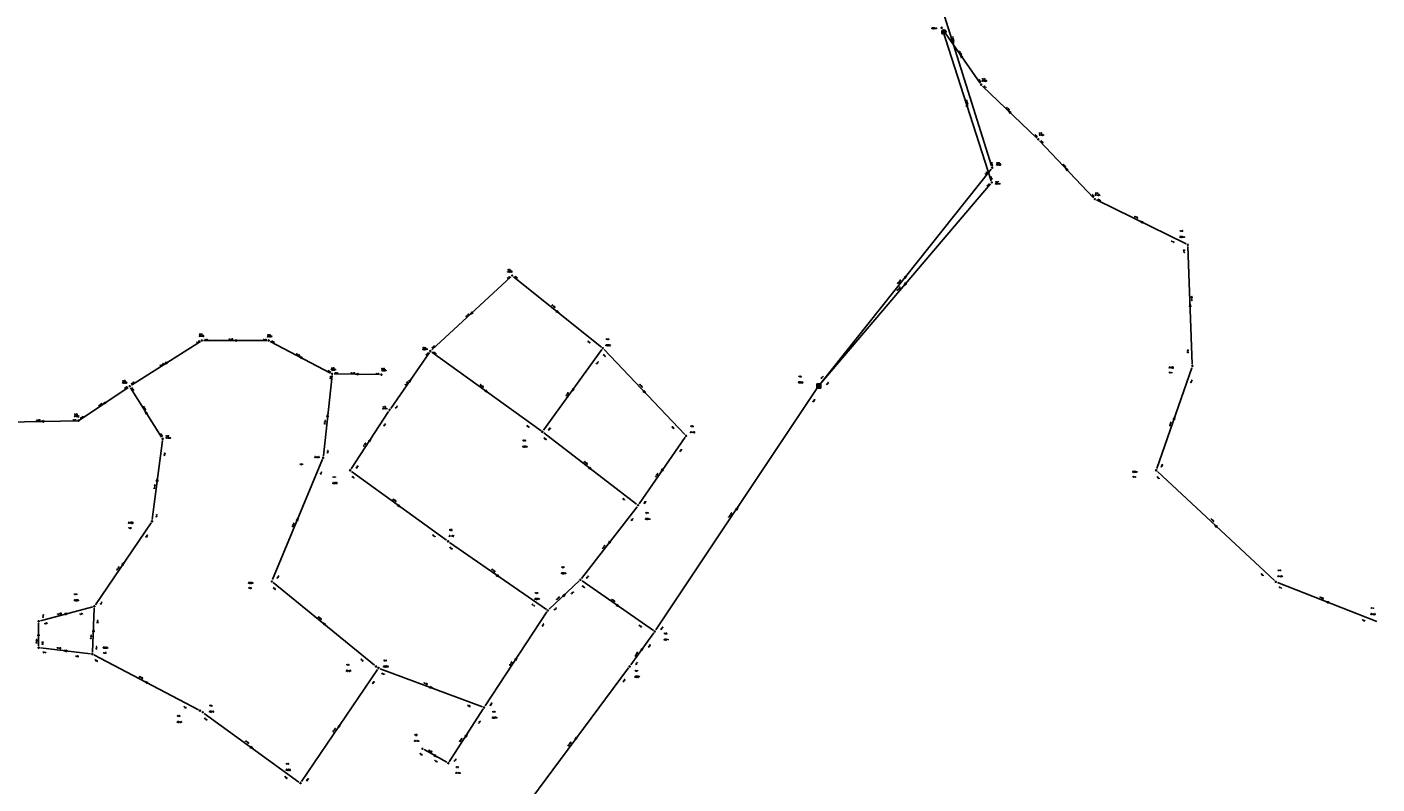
# Model space of a CAD drawing. Header units: metres. Extents: x 183111 to 185656, y 327391 to 329490.
# Tile 15 of 23: x 184448 to 185043, y 327935 to 328269. Entities that reach past the tile are written whole.
import ezdxf

# ---------------------------------------------------------------- set-up
doc = ezdxf.new("R2010")
doc.units = ezdxf.units.M
doc.header["$LTSCALE"] = 0.2
for name, color, linetype in [('B_RIO_L_PUTDEKSEL', 252, 'Continuous'), ('I90_PUTNUMMER', 252, 'Continuous'), ('I90_STRENG', 252, 'Continuous'), ('I90_TEKST', 252, 'Continuous')]:
    doc.layers.add(name, color=color, linetype=linetype)
doc.styles.get("Standard").update_dxf_attribs({"font": 'romans.shx'})

msp = doc.modelspace()

# ---------------------------------------------------------------- linework, layer by layer
at = {"layer": 'B_RIO_L_PUTDEKSEL', "lineweight": -3}
for centre in [(184851.4, 328268.2), (184868.8, 328243.1), (184894, 328219), (184873.7, 328206.5), (184873.5, 328200), (184919, 328192.6), (184960, 328172.5), (184662, 328158.9), (184525.1, 328130.3), (184554.6, 328130.3), (184625.9, 328125.6), (184702, 328126.9), (184962, 328119), (184582.6, 328115.6), (184604.3, 328115.2), (184493.3, 328110.1), (184470.7, 328094.9), (184607.9, 328099.6), (184675.3, 328090), (184738.7, 328088.2), (184507.8, 328086.9), (184578.6, 328078.6), (184590.5, 328073), (184946, 328073), (184717.5, 328057.6), (184503.1, 328050.5), (184633.7, 328041.7), (184556, 328024), (184692.1, 328024.7), (184998.8, 328023.8), (184477.7, 328013), (184677.7, 328011.2), (184453.1, 328006.4), (184724.9, 328001.9), (184453.1, 327994.8), (184476.8, 327992), (184601.9, 327986.5), (184603, 327985.8), (184713.8, 327986.5), (184524.3, 327967), (184525.5, 327966.3), (184649.6, 327968.4), (184622.4, 327950.2), (184633.8, 327943.8), (184568.6, 327935.1)]:
    msp.add_circle(centre, 0.25, dxfattribs=at)
at = {"layer": 'I90_STRENG', "lineweight": -3, "ltscale": 0.7}
for points in [[(184839.2, 328316.6), (184873.43, 328207.31)], [(184851.7, 328267.4), (184873.3, 328200.73)], [(184851.9, 328267.5), (184868.38, 328243.72)], [(184856.49, 328261.28), (184856.11, 328262.52)], [(184856.11, 328262.52), (184856.18, 328261.18)], [(184856.11, 328262.52), (184856.8, 328261.38)], [(184856.18, 328261.18), (184856.2, 328262.21)], [(184856.18, 328261.18), (184856.3, 328261.9)], [(184856.4, 328261.59), (184856.18, 328261.18)], [(184856.18, 328261.18), (184856.8, 328261.38)], [(184856.2, 328262.21), (184856.8, 328261.38)], [(184856.3, 328261.9), (184856.8, 328261.38)], [(184856.8, 328261.38), (184856.4, 328261.59)], [(184860.47, 328255.07), (184859.73, 328256.13)], [(184859.73, 328256.13), (184860.2, 328254.88)], [(184859.73, 328256.13), (184860.74, 328255.25)], [(184860.2, 328254.88), (184859.91, 328255.87)], [(184859.91, 328255.87), (184860.74, 328255.25)], [(184860.2, 328254.88), (184860.1, 328255.6)], [(184860.1, 328255.6), (184860.74, 328255.25)], [(184860.29, 328255.33), (184860.2, 328254.88)], [(184860.2, 328254.88), (184860.74, 328255.25)], [(184860.74, 328255.25), (184860.29, 328255.33)], [(184869.4, 328242.5), (184893.45, 328219.51)], [(184862.7, 328233.48), (184862.3, 328234.72)], [(184862.3, 328234.72), (184862.39, 328233.38)], [(184862.3, 328234.72), (184863.01, 328233.58)], [(184862.39, 328233.38), (184862.4, 328234.41)], [(184862.39, 328233.38), (184862.5, 328234.1)], [(184862.6, 328233.79), (184862.39, 328233.38)], [(184862.39, 328233.38), (184863.01, 328233.58)], [(184862.4, 328234.41), (184863.01, 328233.58)], [(184862.5, 328234.1), (184863.01, 328233.58)], [(184863.01, 328233.58), (184862.6, 328233.79)], [(184881.87, 328230.65), (184880.93, 328231.55)], [(184880.93, 328231.55), (184881.64, 328230.41)], [(184880.93, 328231.55), (184882.09, 328230.89)], [(184881.64, 328230.41), (184881.17, 328231.32)], [(184881.17, 328231.32), (184882.09, 328230.89)], [(184881.64, 328230.41), (184881.4, 328231.1)], [(184881.4, 328231.1), (184882.09, 328230.89)], [(184882.09, 328230.89), (184881.63, 328230.88)], [(184881.63, 328230.88), (184881.64, 328230.41)], [(184881.64, 328230.41), (184882.09, 328230.89)], [(184894.5, 328218.4), (184918.4, 328193.16)], [(184797.7, 328110.8), (184873.21, 328205.86)], [(184906.95, 328205.33), (184906.05, 328206.27)], [(184906.05, 328206.27), (184906.71, 328205.1)], [(184906.05, 328206.27), (184907.18, 328205.55)], [(184906.71, 328205.1), (184906.28, 328206.04)], [(184906.28, 328206.04), (184907.18, 328205.55)], [(184906.71, 328205.1), (184906.5, 328205.8)], [(184906.5, 328205.8), (184907.18, 328205.55)], [(184906.72, 328205.56), (184906.71, 328205.1)], [(184906.71, 328205.1), (184907.18, 328205.55)], [(184907.18, 328205.55), (184906.72, 328205.56)], [(184797.7, 328110.8), (184872.97, 328199.39)], [(184919.7, 328192.3), (184959.26, 328172.91)], [(184940.08, 328182.31), (184938.92, 328182.89)], [(184938.92, 328182.89), (184939.94, 328182.02)], [(184938.92, 328182.89), (184940.23, 328182.6)], [(184939.94, 328182.02), (184939.21, 328182.74)], [(184939.21, 328182.74), (184940.23, 328182.6)], [(184939.94, 328182.02), (184939.5, 328182.6)], [(184939.5, 328182.6), (184940.23, 328182.6)], [(184940.23, 328182.6), (184939.79, 328182.46)], [(184939.79, 328182.46), (184939.94, 328182.02)], [(184939.94, 328182.02), (184940.23, 328182.6)], [(184960, 328171.7), (184961.94, 328119.8)], [(184626.5, 328126.1), (184661.42, 328158.33)], [(184662.6, 328158.4), (184701.35, 328127.4)], [(184835.9, 328158.81), (184834.84, 328157.99)], [(184834.84, 328157.99), (184835.7, 328158.55)], [(184834.84, 328157.99), (184835.5, 328158.3)], [(184835.3, 328158.04), (184834.84, 328157.99)], [(184834.84, 328157.99), (184835.35, 328157.59)], [(184834.88, 328154.6), (184835.47, 328155.8)], [(184835.72, 328155.59), (184834.88, 328154.6)], [(184834.88, 328154.6), (184835.97, 328155.38)], [(184835.09, 328154.85), (184835.47, 328155.8)], [(184835.97, 328155.38), (184835.09, 328154.85)], [(184835.1, 328157.79), (184835.9, 328158.81)], [(184835.35, 328157.59), (184835.3, 328158.04)], [(184835.3, 328155.1), (184835.47, 328155.8)], [(184835.97, 328155.38), (184835.3, 328155.1)], [(184835.9, 328158.81), (184835.35, 328157.59)], [(184835.7, 328158.55), (184835.35, 328157.59)], [(184835.5, 328158.3), (184835.35, 328157.59)], [(184835.97, 328155.38), (184835.47, 328155.8)], [(184835.47, 328155.8), (184835.51, 328155.35)], [(184835.51, 328155.35), (184835.97, 328155.38)], [(184643.52, 328141.86), (184644.26, 328142.98)], [(184644.48, 328142.74), (184643.52, 328141.86)], [(184643.52, 328141.86), (184644.7, 328142.5)], [(184643.76, 328142.08), (184644.26, 328142.98)], [(184644.7, 328142.5), (184643.76, 328142.08)], [(184644, 328142.3), (184644.26, 328142.98)], [(184644.7, 328142.5), (184644, 328142.3)], [(184644.26, 328142.98), (184644.24, 328142.52)], [(184644.24, 328142.52), (184644.7, 328142.5)], [(184644.7, 328142.5), (184644.26, 328142.98)], [(184681.7, 328143.56), (184681.29, 328143.05)], [(184681.29, 328143.05), (184681.75, 328143.1)], [(184682.51, 328142.49), (184681.29, 328143.05)], [(184682, 328142.9), (184681.29, 328143.05)], [(184682.25, 328142.7), (184681.29, 328143.05)], [(184681.49, 328143.31), (184682.51, 328142.49)], [(184682.51, 328142.49), (184681.7, 328143.56)], [(184681.7, 328143.56), (184682, 328142.9)], [(184681.75, 328143.1), (184681.7, 328143.56)], [(184681.7, 328143.56), (184682.25, 328142.7)], [(184960.98, 328146.45), (184960.7, 328145.14)], [(184960.7, 328145.14), (184960.99, 328146.12)], [(184960.7, 328145.14), (184961, 328145.8)], [(184961.01, 328145.47), (184960.7, 328145.14)], [(184960.7, 328145.14), (184961.35, 328145.16)], [(184961.02, 328145.15), (184960.98, 328146.45)], [(184960.98, 328146.45), (184961.35, 328145.16)], [(184960.99, 328146.12), (184961.35, 328145.16)], [(184961, 328145.8), (184961.35, 328145.16)], [(184961.35, 328145.16), (184961.01, 328145.47)], [(184525.9, 328130.3), (184553.8, 328130.3)], [(184539.15, 328130.3), (184540.45, 328130.62)], [(184540.45, 328130.3), (184539.15, 328130.3)], [(184539.15, 328130.3), (184540.45, 328129.97)], [(184539.48, 328130.3), (184540.45, 328130.62)], [(184540.45, 328129.97), (184539.48, 328130.3)], [(184539.8, 328130.3), (184540.45, 328130.62)], [(184540.45, 328129.97), (184539.8, 328130.3)], [(184540.45, 328130.62), (184540.12, 328130.3)], [(184540.12, 328130.3), (184540.45, 328129.97)], [(184540.45, 328129.97), (184540.45, 328130.62)], [(184494, 328110.5), (184524.45, 328129.86)], [(184555.3, 328129.9), (184581.88, 328115.93)], [(184608.4, 328100.3), (184625.49, 328124.98)], [(184626.6, 328125.1), (184674.69, 328090.44)], [(184675.8, 328090.7), (184701.56, 328126.3)], [(184702.5, 328126.3), (184738.1, 328088.74)], [(184508.65, 328119.85), (184509.57, 328120.82)], [(184509.75, 328120.55), (184508.65, 328119.85)], [(184508.65, 328119.85), (184509.92, 328120.27)], [(184508.92, 328120.03), (184509.57, 328120.82)], [(184509.92, 328120.27), (184508.92, 328120.03)], [(184509.2, 328120.2), (184509.57, 328120.82)], [(184509.92, 328120.27), (184509.2, 328120.2)], [(184509.57, 328120.82), (184509.47, 328120.37)], [(184509.47, 328120.37), (184509.92, 328120.27)], [(184509.92, 328120.27), (184509.57, 328120.82)], [(184569.17, 328122.6), (184568.02, 328123.2)], [(184568.02, 328123.2), (184569.02, 328122.31)], [(184568.02, 328123.2), (184569.33, 328122.89)], [(184569.02, 328122.31), (184568.31, 328123.05)], [(184568.31, 328123.05), (184569.33, 328122.89)], [(184569.02, 328122.31), (184568.6, 328122.9)], [(184568.6, 328122.9), (184569.33, 328122.89)], [(184569.33, 328122.89), (184568.89, 328122.75)], [(184568.89, 328122.75), (184569.02, 328122.31)], [(184569.02, 328122.31), (184569.33, 328122.89)], [(184946.3, 328073.8), (184961.77, 328118.28)], [(184578.7, 328079.4), (184582.53, 328114.81)], [(184583.4, 328115.6), (184603.51, 328115.22)], [(184592.75, 328115.41), (184594.05, 328115.71)], [(184594.05, 328115.39), (184592.75, 328115.41)], [(184592.75, 328115.41), (184594.04, 328115.06)], [(184593.08, 328115.41), (184594.05, 328115.71)], [(184594.04, 328115.06), (184593.08, 328115.41)], [(184593.4, 328115.4), (184594.05, 328115.71)], [(184594.04, 328115.06), (184593.4, 328115.4)], [(184594.05, 328115.71), (184593.72, 328115.39)], [(184593.72, 328115.39), (184594.04, 328115.06)], [(184594.04, 328115.06), (184594.05, 328115.71)], [(184617.27, 328113.13), (184616.26, 328112.25)], [(184616.26, 328112.25), (184617.08, 328112.87)], [(184616.26, 328112.25), (184616.9, 328112.6)], [(184616.71, 328112.33), (184616.26, 328112.25)], [(184616.53, 328112.07), (184617.27, 328113.13)], [(184616.8, 328111.88), (184616.71, 328112.33)], [(184617.27, 328113.13), (184616.8, 328111.88)], [(184617.08, 328112.87), (184616.8, 328111.88)], [(184616.9, 328112.6), (184616.8, 328111.88)], [(184470.77, 328094.88), (184492.66, 328109.59)], [(184493.7, 328109.4), (184507.35, 328087.57)], [(184616.26, 328112.25), (184616.8, 328111.88)], [(184650.26, 328108.44), (184649.88, 328107.92)], [(184649.88, 328107.92), (184650.34, 328107.99)], [(184651.13, 328107.42), (184649.88, 328107.92)], [(184650.6, 328107.8), (184649.88, 328107.92)], [(184650.86, 328107.61), (184649.88, 328107.92)], [(184650.07, 328108.18), (184651.13, 328107.42)], [(184651.13, 328107.42), (184650.26, 328108.44)], [(184650.26, 328108.44), (184650.6, 328107.8)], [(184650.34, 328107.99), (184650.26, 328108.44)], [(184650.26, 328108.44), (184650.86, 328107.61)], [(184688.32, 328107.87), (184688.82, 328109.12)], [(184689.08, 328108.93), (184688.32, 328107.87)], [(184688.32, 328107.87), (184689.34, 328108.74)], [(184688.51, 328108.14), (184688.82, 328109.12)], [(184689.34, 328108.74), (184688.51, 328108.14)], [(184688.7, 328108.4), (184688.82, 328109.12)], [(184689.34, 328108.74), (184688.7, 328108.4)], [(184689.34, 328108.74), (184688.82, 328109.12)], [(184688.82, 328109.12), (184688.89, 328108.66)], [(184688.89, 328108.66), (184689.34, 328108.74)], [(184720.09, 328108.29), (184719.62, 328107.85)], [(184720.75, 328107.13), (184719.62, 328107.85)], [(184720.3, 328107.6), (184719.62, 328107.85)], [(184719.62, 328107.85), (184720.08, 328107.84)], [(184720.52, 328107.36), (184719.62, 328107.85)], [(184719.85, 328108.07), (184720.75, 328107.13)], [(184720.08, 328107.84), (184720.09, 328108.29)], [(184720.75, 328107.13), (184720.09, 328108.29)], [(184720.09, 328108.29), (184720.3, 328107.6)], [(184720.09, 328108.29), (184720.52, 328107.36)], [(184725.3, 328002.6), (184796.71, 328109.55)], [(184796.3, 328111.1), (184796.3, 328109.3)], [(184796.3, 328111.1), (184796.3, 328109.3)], [(184798.1, 328111.1), (184796.3, 328111.1)], [(184798.1, 328111.1), (184796.3, 328111.1)], [(184796.3, 328109.3), (184798.1, 328109.3)], [(184796.3, 328109.3), (184798.1, 328109.3)], [(184796.6, 328110.8), (184796.6, 328109.6)], [(184796.6, 328110.8), (184796.6, 328109.6)], [(184797.8, 328110.8), (184796.6, 328110.8)], [(184796.6, 328110.8), (184797.8, 328109.6)], [(184797.8, 328110.8), (184796.6, 328110.8)], [(184796.6, 328110.8), (184797.8, 328109.6)], [(184796.6, 328110.56), (184797.56, 328109.6)], [(184796.6, 328110.56), (184797.56, 328109.6)], [(184796.6, 328110.32), (184797.32, 328109.6)], [(184796.6, 328110.32), (184797.32, 328109.6)], [(184796.6, 328110.08), (184797.08, 328109.6)], [(184796.6, 328110.08), (184797.08, 328109.6)], [(184796.6, 328109.84), (184796.84, 328109.6)], [(184796.6, 328109.84), (184796.84, 328109.6)], [(184796.6, 328109.6), (184797.8, 328109.6)], [(184796.6, 328109.6), (184797.8, 328109.6)], [(184796.84, 328110.8), (184797.8, 328109.84)], [(184796.84, 328110.8), (184797.8, 328109.84)], [(184797.08, 328110.8), (184797.8, 328110.08)], [(184797.08, 328110.8), (184797.8, 328110.08)], [(184797.32, 328110.8), (184797.8, 328110.32)], [(184797.32, 328110.8), (184797.8, 328110.32)], [(184797.56, 328110.8), (184797.8, 328110.56)], [(184797.56, 328110.8), (184797.8, 328110.56)], [(184797.8, 328109.6), (184797.8, 328110.8)], [(184797.8, 328109.6), (184797.8, 328110.8)], [(184798.1, 328109.3), (184798.1, 328111.1)], [(184798.1, 328109.3), (184798.1, 328111.1)], [(184481.46, 328102.14), (184482.36, 328103.13)], [(184482.54, 328102.86), (184481.46, 328102.14)], [(184481.46, 328102.14), (184482.72, 328102.59)], [(184481.73, 328102.32), (184482.36, 328103.13)], [(184482.72, 328102.59), (184481.73, 328102.32)], [(184482, 328102.5), (184482.36, 328103.13)], [(184482.72, 328102.59), (184482, 328102.5)], [(184482.36, 328103.13), (184482.27, 328102.68)], [(184482.27, 328102.68), (184482.72, 328102.59)], [(184482.72, 328102.59), (184482.36, 328103.13)], [(184438.95, 328094.29), (184470.77, 328094.88)], [(184454.05, 328094.59), (184455.34, 328094.94)], [(184455.35, 328094.61), (184454.05, 328094.59)], [(184454.05, 328094.59), (184455.36, 328094.29)], [(184454.38, 328094.59), (184455.34, 328094.94)], [(184455.36, 328094.29), (184454.38, 328094.59)], [(184454.7, 328094.6), (184455.34, 328094.94)], [(184455.36, 328094.29), (184454.7, 328094.6)], [(184455.34, 328094.94), (184455.02, 328094.61)], [(184455.02, 328094.61), (184455.36, 328094.29)], [(184455.36, 328094.29), (184455.34, 328094.94)], [(184500.84, 328097.95), (184500.15, 328099.05)], [(184500.15, 328099.05), (184500.57, 328097.78)], [(184500.15, 328099.05), (184501.12, 328098.12)], [(184500.57, 328097.78), (184500.33, 328098.78)], [(184500.33, 328098.78), (184501.12, 328098.12)], [(184500.57, 328097.78), (184500.5, 328098.5)], [(184500.5, 328098.5), (184501.12, 328098.12)], [(184500.67, 328098.22), (184500.57, 328097.78)], [(184500.57, 328097.78), (184501.12, 328098.12)], [(184501.12, 328098.12), (184500.67, 328098.22)], [(184580.67, 328097.75), (184580.21, 328096.49)], [(184580.21, 328096.49), (184580.63, 328097.42)], [(184580.21, 328096.49), (184580.6, 328097.1)], [(184580.57, 328096.78), (184580.21, 328096.49)], [(184580.21, 328096.49), (184580.85, 328096.42)], [(184580.53, 328096.45), (184580.67, 328097.75)], [(184580.85, 328096.42), (184580.57, 328096.78)], [(184580.6, 328097.1), (184580.85, 328096.42)], [(184580.63, 328097.42), (184580.85, 328096.42)], [(184580.67, 328097.75), (184580.85, 328096.42)], [(184590.9, 328073.7), (184607.43, 328098.95)], [(184954.21, 328096.61), (184953.48, 328095.49)], [(184953.48, 328095.49), (184954.11, 328096.31)], [(184953.48, 328095.49), (184954, 328096)], [(184953.89, 328095.69), (184953.48, 328095.49)], [(184953.48, 328095.49), (184954.09, 328095.28)], [(184953.79, 328095.39), (184954.21, 328096.61)], [(184954.09, 328095.28), (184953.89, 328095.69)], [(184954, 328096), (184954.09, 328095.28)], [(184954.21, 328096.61), (184954.09, 328095.28)], [(184954.11, 328096.31), (184954.09, 328095.28)], [(184675.9, 328089.5), (184716.83, 328058.07)], [(184503.2, 328051.3), (184507.7, 328086.12)], [(184599.56, 328086.84), (184598.57, 328085.93)], [(184598.57, 328085.93), (184599.38, 328086.57)], [(184598.57, 328085.93), (184599.2, 328086.3)], [(184599.02, 328086.03), (184598.57, 328085.93)], [(184598.57, 328085.93), (184599.11, 328085.58)], [(184598.84, 328085.76), (184599.56, 328086.84)], [(184599.11, 328085.58), (184599.02, 328086.03)], [(184599.56, 328086.84), (184599.11, 328085.58)], [(184599.38, 328086.57), (184599.11, 328085.58)], [(184599.2, 328086.3), (184599.11, 328085.58)], [(184718, 328058.3), (184738.29, 328087.58)], [(184556.3, 328024.8), (184578.28, 328077.91)], [(184591.1, 328072.5), (184633.01, 328042.13)], [(184696.08, 328074.45), (184695.69, 328073.94)], [(184695.69, 328073.94), (184696.14, 328074)], [(184696.92, 328073.4), (184695.69, 328073.94)], [(184696.4, 328073.8), (184695.69, 328073.94)], [(184696.66, 328073.6), (184695.69, 328073.94)], [(184695.88, 328074.2), (184696.92, 328073.4)], [(184696.92, 328073.4), (184696.08, 328074.45)], [(184696.08, 328074.45), (184696.4, 328073.8)], [(184696.14, 328074), (184696.08, 328074.45)], [(184696.08, 328074.45), (184696.66, 328073.6)], [(184727.73, 328072.36), (184728.2, 328073.62)], [(184728.47, 328073.43), (184727.73, 328072.36)], [(184727.73, 328072.36), (184728.74, 328073.25)], [(184727.91, 328072.63), (184728.2, 328073.62)], [(184728.74, 328073.25), (184727.91, 328072.63)], [(184728.1, 328072.9), (184728.2, 328073.62)], [(184728.74, 328073.25), (184728.1, 328072.9)], [(184728.74, 328073.25), (184728.2, 328073.62)], [(184728.2, 328073.62), (184728.29, 328073.17)], [(184728.29, 328073.17), (184728.74, 328073.25)], [(184946.6, 328072.5), (184998.23, 328024.41)], [(184505.48, 328069.34), (184504.99, 328068.1)], [(184504.99, 328068.1), (184505.44, 328069.02)], [(184504.99, 328068.1), (184505.4, 328068.7)], [(184505.36, 328068.38), (184504.99, 328068.1)], [(184504.99, 328068.1), (184505.64, 328068.01)], [(184505.32, 328068.05), (184505.48, 328069.34)], [(184505.64, 328068.01), (184505.36, 328068.38)], [(184505.4, 328068.7), (184505.64, 328068.01)], [(184505.44, 328069.02), (184505.64, 328068.01)], [(184505.48, 328069.34), (184505.64, 328068.01)], [(184611.76, 328057.94), (184611.38, 328057.42)], [(184611.38, 328057.42), (184611.84, 328057.49)], [(184612.63, 328056.92), (184611.38, 328057.42)], [(184612.1, 328057.3), (184611.38, 328057.42)], [(184612.36, 328057.11), (184611.38, 328057.42)], [(184611.57, 328057.68), (184612.63, 328056.92)], [(184612.63, 328056.92), (184611.76, 328057.94)], [(184611.76, 328057.94), (184612.1, 328057.3)], [(184611.84, 328057.49), (184611.76, 328057.94)], [(184611.76, 328057.94), (184612.36, 328057.11)], [(184692.6, 328025.3), (184717.03, 328056.94)], [(184761.46, 328056.64), (184760.47, 328055.74)], [(184760.47, 328055.74), (184761.28, 328056.37)], [(184760.47, 328055.74), (184761.1, 328056.1)], [(184760.92, 328055.83), (184760.47, 328055.74)], [(184760.47, 328055.74), (184761.01, 328055.38)], [(184760.74, 328055.56), (184761.46, 328056.64)], [(184761.01, 328055.38), (184760.92, 328055.83)], [(184761.46, 328056.64), (184761.01, 328055.38)], [(184761.28, 328056.37), (184761.01, 328055.38)], [(184761.1, 328056.1), (184761.01, 328055.38)], [(184478.2, 328013.7), (184502.69, 328049.88)], [(184567.55, 328051.9), (184566.75, 328050.82)], [(184566.75, 328050.82), (184567.42, 328051.6)], [(184566.75, 328050.82), (184567.3, 328051.3)], [(184567.17, 328051), (184566.75, 328050.82)], [(184566.75, 328050.82), (184567.35, 328050.58)], [(184567.05, 328050.7), (184567.55, 328051.9)], [(184567.35, 328050.58), (184567.17, 328051)], [(184567.3, 328051.3), (184567.35, 328050.58)], [(184567.55, 328051.9), (184567.35, 328050.58)], [(184567.42, 328051.6), (184567.35, 328050.58)], [(184972.88, 328047.96), (184971.92, 328048.84)], [(184971.92, 328048.84), (184972.65, 328047.72)], [(184971.92, 328048.84), (184973.1, 328048.19)], [(184972.65, 328047.72), (184972.16, 328048.62)], [(184972.16, 328048.62), (184973.1, 328048.19)], [(184972.65, 328047.72), (184972.4, 328048.4)], [(184972.4, 328048.4), (184973.1, 328048.19)], [(184973.1, 328048.19), (184972.64, 328048.18)], [(184972.64, 328048.18), (184972.65, 328047.72)], [(184972.65, 328047.72), (184973.1, 328048.19)], [(184634.4, 328041.2), (184677.09, 328011.61)], [(184704.4, 328040.59), (184704.94, 328041.81)], [(184705.2, 328041.61), (184704.4, 328040.59)], [(184704.4, 328040.59), (184705.45, 328041.41)], [(184704.6, 328040.84), (184704.94, 328041.81)], [(184705.45, 328041.41), (184704.6, 328040.84)], [(184704.8, 328041.1), (184704.94, 328041.81)], [(184705.45, 328041.41), (184704.8, 328041.1)], [(184705.45, 328041.41), (184704.94, 328041.81)], [(184704.94, 328041.81), (184705, 328041.36)], [(184705, 328041.36), (184705.45, 328041.41)], [(184490.76, 328032.34), (184489.77, 328031.44)], [(184489.77, 328031.44), (184490.58, 328032.07)], [(184489.77, 328031.44), (184490.4, 328031.8)], [(184490.22, 328031.53), (184489.77, 328031.44)], [(184489.77, 328031.44), (184490.3, 328031.08)], [(184490.04, 328031.26), (184490.76, 328032.34)], [(184490.3, 328031.08), (184490.22, 328031.53)], [(184490.76, 328032.34), (184490.3, 328031.08)], [(184490.58, 328032.07), (184490.3, 328031.08)], [(184490.4, 328031.8), (184490.3, 328031.08)], [(184556.6, 328023.5), (184601.27, 327987.01)], [(184655.35, 328027.04), (184654.98, 328026.5)], [(184654.98, 328026.5), (184655.43, 328026.59)], [(184656.23, 328026.03), (184654.98, 328026.5)], [(184655.7, 328026.4), (184654.98, 328026.5)], [(184655.97, 328026.21), (184654.98, 328026.5)], [(184655.17, 328026.77), (184656.23, 328026.03)], [(184656.23, 328026.03), (184655.35, 328027.04)], [(184655.35, 328027.04), (184655.7, 328026.4)], [(184655.43, 328026.59), (184655.35, 328027.04)], [(184655.35, 328027.04), (184655.97, 328026.21)], [(184678.3, 328011.8), (184691.52, 328024.2)], [(184692.8, 328024.2), (184724.3, 328002.33)], [(184999.5, 328023.5), (185043.41, 328006.36)], [(184685.37, 328018.34), (184684.2, 328017.69)], [(184684.2, 328017.69), (184685.14, 328018.12)], [(184684.2, 328017.69), (184684.9, 328017.9)], [(184684.2, 328017.69), (184684.65, 328017.22)], [(184684.66, 328017.68), (184684.2, 328017.69)], [(184684.42, 328017.46), (184685.37, 328018.34)], [(184685.37, 328018.34), (184684.65, 328017.22)], [(184685.14, 328018.12), (184684.65, 328017.22)], [(184684.9, 328017.9), (184684.65, 328017.22)], [(184684.65, 328017.22), (184684.66, 328017.68)], [(184453.9, 328006.6), (184476.97, 328012.78)], [(184476.8, 327992.8), (184477.64, 328012.2)], [(184708.15, 328013.94), (184707.78, 328013.4)], [(184707.78, 328013.4), (184708.23, 328013.48)], [(184709.03, 328012.93), (184707.78, 328013.4)], [(184708.5, 328013.3), (184707.78, 328013.4)], [(184708.77, 328013.11), (184707.78, 328013.4)], [(184707.97, 328013.67), (184709.03, 328012.93)], [(184709.03, 328012.93), (184708.15, 328013.94)], [(184708.15, 328013.94), (184708.5, 328013.3)], [(184708.23, 328013.48), (184708.15, 328013.94)], [(184708.15, 328013.94), (184708.77, 328013.11)], [(185022.11, 328014.66), (185020.89, 328015.14)], [(185020.89, 328015.14), (185021.99, 328014.36)], [(185020.89, 328015.14), (185022.22, 328014.97)], [(185021.99, 328014.36), (185021.2, 328015.02)], [(185021.2, 328015.02), (185022.22, 328014.97)], [(185021.5, 328014.9), (185022.22, 328014.97)], [(185021.99, 328014.36), (185021.5, 328014.9)], [(185022.22, 328014.97), (185021.8, 328014.78)], [(185021.8, 328014.78), (185021.99, 328014.36)], [(185021.99, 328014.36), (185022.22, 328014.97)], [(184453.1, 327995.6), (184453.1, 328005.59)], [(184466.03, 328009.87), (184464.69, 328009.84)], [(184464.69, 328009.84), (184464.86, 328009.22)], [(184464.69, 328009.84), (184465.4, 328009.7)], [(184465.09, 328009.61), (184464.69, 328009.84)], [(184464.69, 328009.84), (184465.71, 328009.78)], [(184464.77, 328009.53), (184466.03, 328009.87)], [(184466.03, 328009.87), (184464.86, 328009.22)], [(184465.71, 328009.78), (184464.86, 328009.22)], [(184465.4, 328009.7), (184464.86, 328009.22)], [(184464.86, 328009.22), (184465.09, 328009.61)], [(184579.5, 328004.89), (184578.5, 328005.71)], [(184578.5, 328005.71), (184579.3, 328004.64)], [(184578.5, 328005.71), (184579.71, 328005.14)], [(184579.3, 328004.64), (184578.75, 328005.51)], [(184578.75, 328005.51), (184579.71, 328005.14)], [(184579.3, 328004.64), (184579, 328005.3)], [(184579, 328005.3), (184579.71, 328005.14)], [(184579.71, 328005.14), (184579.25, 328005.09)], [(184579.25, 328005.09), (184579.3, 328004.64)], [(184579.3, 328004.64), (184579.71, 328005.14)], [(184650, 327969.1), (184677.23, 328010.54)], [(184453.1, 328001.25), (184452.77, 327999.95)], [(184452.77, 327999.95), (184453.1, 328000.92)], [(184452.77, 327999.95), (184453.1, 328000.6)], [(184453.1, 328000.28), (184452.77, 327999.95)], [(184452.77, 327999.95), (184453.42, 327999.95)], [(184453.1, 327999.95), (184453.1, 328001.25)], [(184453.1, 328001.25), (184453.42, 327999.95)], [(184453.1, 328000.92), (184453.42, 327999.95)], [(184453.1, 328000.6), (184453.42, 327999.95)], [(184453.42, 327999.95), (184453.1, 328000.28)], [(184477.33, 328003.15), (184476.95, 328001.86)], [(184476.95, 328001.86), (184477.31, 328002.82)], [(184476.95, 328001.86), (184477.3, 328002.5)], [(184477.29, 328002.17), (184476.95, 328001.86)], [(184476.95, 328001.86), (184477.6, 328001.84)], [(184477.27, 328001.85), (184477.33, 328003.15)], [(184477.6, 328001.84), (184477.29, 328002.17)], [(184477.3, 328002.5), (184477.6, 328001.84)], [(184477.31, 328002.82), (184477.6, 328001.84)], [(184477.33, 328003.15), (184477.6, 328001.84)], [(184714.3, 327987.2), (184724.47, 328001.3)], [(184453.9, 327994.7), (184476.01, 327992.07)], [(184464.25, 327993.48), (184465.58, 327993.65)], [(184465.55, 327993.32), (184464.25, 327993.48)], [(184464.25, 327993.48), (184465.51, 327993)], [(184464.58, 327993.44), (184465.58, 327993.65)], [(184465.51, 327993), (184464.58, 327993.44)], [(184464.9, 327993.4), (184465.58, 327993.65)], [(184465.51, 327993), (184464.9, 327993.4)], [(184465.58, 327993.65), (184465.22, 327993.36)], [(184465.22, 327993.36), (184465.51, 327993)], [(184465.51, 327993), (184465.58, 327993.65)], [(184719.68, 327994.73), (184718.66, 327993.86)], [(184718.66, 327993.86), (184719.49, 327994.46)], [(184718.66, 327993.86), (184719.3, 327994.2)], [(184719.11, 327993.94), (184718.66, 327993.86)], [(184718.66, 327993.86), (184719.18, 327993.48)], [(184718.92, 327993.67), (184719.68, 327994.73)], [(184719.18, 327993.48), (184719.11, 327993.94)], [(184719.68, 327994.73), (184719.18, 327993.48)], [(184719.49, 327994.46), (184719.18, 327993.48)], [(184719.3, 327994.2), (184719.18, 327993.48)], [(184477.5, 327991.6), (184523.58, 327967.34)], [(184664.06, 327990.34), (184663.07, 327989.43)], [(184663.07, 327989.43), (184663.88, 327990.07)], [(184663.07, 327989.43), (184663.7, 327989.8)], [(184663.52, 327989.53), (184663.07, 327989.43)], [(184663.07, 327989.43), (184663.61, 327989.08)], [(184663.34, 327989.26), (184664.06, 327990.34)], [(184663.61, 327989.08), (184663.52, 327989.53)], [(184664.06, 327990.34), (184663.61, 327989.08)], [(184663.88, 327990.07), (184663.61, 327989.08)], [(184663.7, 327989.8), (184663.61, 327989.08)], [(184569, 327935.8), (184602.51, 327985.2)], [(184603.8, 327985.5), (184648.9, 327968.66)], [(184666.8, 327923.3), (184713.34, 327985.83)], [(184501.08, 327979.2), (184499.92, 327979.8)], [(184499.92, 327979.8), (184500.92, 327978.91)], [(184499.92, 327979.8), (184501.23, 327979.48)], [(184500.92, 327978.91), (184500.21, 327979.65)], [(184500.21, 327979.65), (184501.23, 327979.48)], [(184500.92, 327978.91), (184500.5, 327979.5)], [(184500.5, 327979.5), (184501.23, 327979.48)], [(184501.23, 327979.48), (184500.79, 327979.35)], [(184500.79, 327979.35), (184500.92, 327978.91)], [(184500.92, 327978.91), (184501.23, 327979.48)], [(184625.8, 327977.63), (184625.58, 327977.02)], [(184625.58, 327977.02), (184625.99, 327977.21)], [(184626.3, 327977.1), (184625.58, 327977.02)], [(184626.91, 327976.87), (184625.58, 327977.02)], [(184626.6, 327976.99), (184625.58, 327977.02)], [(184625.69, 327977.33), (184626.91, 327976.87)], [(184626.91, 327976.87), (184625.8, 327977.63)], [(184625.8, 327977.63), (184626.3, 327977.1)], [(184625.99, 327977.21), (184625.8, 327977.63)], [(184625.8, 327977.63), (184626.6, 327976.99)], [(184526.1, 327965.8), (184567.89, 327935.52)], [(184634.2, 327944.5), (184649.13, 327967.75)], [(184586.16, 327960.94), (184585.17, 327960.04)], [(184585.17, 327960.04), (184585.98, 327960.67)], [(184585.17, 327960.04), (184585.8, 327960.4)], [(184585.62, 327960.13), (184585.17, 327960.04)], [(184585.17, 327960.04), (184585.7, 327959.68)], [(184585.43, 327959.86), (184586.16, 327960.94)], [(184585.7, 327959.68), (184585.62, 327960.13)], [(184586.16, 327960.94), (184585.7, 327959.68)], [(184585.98, 327960.67), (184585.7, 327959.68)], [(184585.8, 327960.4), (184585.7, 327959.68)], [(184642.05, 327956.65), (184641.08, 327955.73)], [(184641.08, 327955.73), (184641.88, 327956.37)], [(184641.08, 327955.73), (184641.7, 327956.1)], [(184641.52, 327955.83), (184641.08, 327955.73)], [(184641.08, 327955.73), (184641.62, 327955.38)], [(184641.35, 327955.55), (184642.05, 327956.65)], [(184641.62, 327955.38), (184641.52, 327955.83)], [(184642.05, 327956.65), (184641.62, 327955.38)], [(184641.88, 327956.37), (184641.62, 327955.38)], [(184641.7, 327956.1), (184641.62, 327955.38)], [(184689.61, 327954.08), (184690.13, 327955.32)], [(184690.39, 327955.12), (184689.61, 327954.08)], [(184689.61, 327954.08), (184690.65, 327954.93)], [(184689.8, 327954.34), (184690.13, 327955.32)], [(184690.65, 327954.93), (184689.8, 327954.34)], [(184690, 327954.6), (184690.13, 327955.32)], [(184690.65, 327954.93), (184690, 327954.6)], [(184690.13, 327955.32), (184690.19, 327954.86)], [(184690.65, 327954.93), (184690.13, 327955.32)], [(184690.19, 327954.86), (184690.65, 327954.93)], [(184546.66, 327951.34), (184546.28, 327950.82)], [(184546.28, 327950.82), (184546.74, 327950.89)], [(184547.53, 327950.32), (184546.28, 327950.82)], [(184547, 327950.7), (184546.28, 327950.82)], [(184547.26, 327950.51), (184546.28, 327950.82)], [(184546.47, 327951.08), (184547.53, 327950.32)], [(184547.53, 327950.32), (184546.66, 327951.34)], [(184546.66, 327951.34), (184547, 327950.7)], [(184546.74, 327950.89), (184546.66, 327951.34)], [(184546.66, 327951.34), (184547.26, 327950.51)], [(184623.1, 327949.8), (184633.09, 327944.21)], [(184627.69, 327947.6), (184627.37, 327947.03)], [(184627.37, 327947.03), (184627.82, 327947.16)], [(184628.67, 327946.68), (184627.37, 327947.03)], [(184628.1, 327947), (184627.37, 327947.03)], [(184628.38, 327946.84), (184627.37, 327947.03)], [(184627.53, 327947.32), (184628.67, 327946.68)], [(184628.67, 327946.68), (184627.69, 327947.6)], [(184627.69, 327947.6), (184628.1, 327947)], [(184627.82, 327947.16), (184627.69, 327947.6)], [(184627.69, 327947.6), (184628.38, 327946.84)]]:
    msp.add_lwpolyline(points, dxfattribs=at)

# ---------------------------------------------------------------- texts
at = {"layer": 'I90_PUTNUMMER', "lineweight": -3}
for s, p in [('50545', (184847.02, 328267.73)), ('51463', (184869.13, 328244.54)), ('51464', (184894.28, 328220.63)), ('56920', (184875.48, 328207.63)), ('50544', (184875.06, 328199.23)), ('51465', (184919.02, 328194.16)), ('50543', (184956.4, 328175.7)), ('80650', (184659.92, 328160.34)), ('51496', (184523.89, 328131.96)), ('51497', (184553.96, 328131.77)), ('80651', (184622.47, 328126.19)), ('80652', (184703.27, 328127.93)), ('51466', (184951.6, 328118.1)), ('50667', (184582.09, 328117.12)), ('50668', (184604.26, 328116.85)), ('50666', (184490.03, 328111.49)), ('50690', (184788.18, 328111.51)), ('80690', (184788.18, 328111.51)), ('81151', (184604.8, 328099.97)), ('51502', (184468.79, 328096.62)), ('81150', (184740.52, 328089.51)), ('51499', (184509.15, 328087)), ('80653', (184666.55, 328083.18)), ('51498', (184574.85, 328078.56)), ('50541', (184935.6, 328072.1)), ('80656', (184582.74, 328067.11)), ('51500', (184492.7, 328049.6)), ('80654', (184720.67, 328051.33)), ('81152', (184634.16, 328043.82)), ('50669', (184545.6, 328023.1)), ('80655', (184683.62, 328027.36)), ('51467', (184999.62, 328025.96)), ('50665', (184468.64, 328015.42)), ('80657', (184671.93, 328016.02)), ('51468', (185040.6, 328009.3)), ('50663', (184481.54, 327994.48)), ('80671', (184728.88, 327998.08)), ('56126', (184588.77, 327984.33)), ('80658', (184605.19, 327986.2)), ('80507', (184716.04, 327981.67)), ('80676', (184528.36, 327966.3)), ('80659', (184653.14, 327963.63)), ('56125', (184514.11, 327961.76)), ('81153', (184618.8, 327953.4)), ('80660', (184562.14, 327940.64)), ('81154', (184637.01, 327939.23))]:
    msp.add_text(s, height=0.5, dxfattribs=at).set_placement(p)
at = {"layer": 'I90_TEKST', "lineweight": -3}
for s, rotation, oblique, p in [('69.91', 304.73418, 360.01672, (184852.52, 328267.25)), ('69.88', 287.94692, 359.97211, (184851.21, 328266.68)), ('116 600', 287.42028, 360.00313, (184856.01, 328264.25)), ('30 400', 304.73418, 360.01672, (184859.01, 328257.73)), ('70.71', 304.73418, 360.01672, (184867.7, 328245.27)), ('70.71', 316.26528, 359.95624, (184869.94, 328242.43)), ('71 400', 287.94692, 359.97211, (184862.19, 328236.23)), ('34 400', 316.26528, 359.95624, (184879.86, 328233.04)), ('71.86', 316.26528, 359.95624, (184892.4, 328220.94)), ('71.86', 313.42825, 359.98651, (184895.06, 328218.33)), ('71.10', 287.42028, 360.00313, (184873.26, 328208.77)), ('36 400', 313.42825, 359.98651, (184904.76, 328207.92)), ('71.03', 51.51361, 0.01505, (184870.7, 328203.35)), ('70.35', 287.94692, 359.97211, (184872.95, 328202.51)), ('72.69', 49.67307, 0.0544, (184871.65, 328198.17)), ('72.81', 313.42825, 359.98651, (184917.54, 328194.55)), ('72.81', 333.87631, 359.9879, (184920.14, 328192.41)), ('45 400', 333.87631, 359.9879, (184936.3, 328184.9)), ('73.12', 333.87631, 359.9879, (184952.6, 328174)), ('73.12', 272.15992, 359.99967, (184958.1, 328170.3)), ('73.61', 42.73032, 0.03838, (184660, 328157.4)), ('73.57', 321.34019, 360, (184663.01, 328158.43)), ('122 600', 51.51361, 0.01505, (184832.1, 328155.2)), ('117 300', 49.67307, 0.0544, (184831.9, 328152.1)), ('53 400', 272.15992, 359.99967, (184961.5, 328149.7)), ('51 300', 321.34019, 360, (184679.4, 328145.8)), ('49 300', 42.73032, 0.03838, (184641.68, 328140.59)), ('71.77', 32.42388, -0.00674, (184522.94, 328129.19)), ('71.97', 332.27594, 359.96468, (184555.77, 328129.95)), ('73.44', 321.34019, 360, (184695.1, 328129.9)), ('31 400', 332.27594, 359.96468, (184566.68, 328124.27)), ('73.44', 55.26582, -0.01672, (184624.13, 328123.6)), ('73.49', 42.73032, 0.03838, (184626.81, 328126.84)), ('73.49', 324.20404, 359.97223, (184627.11, 328125.06)), ('73.44', 313.47306, 360.001, (184702, 328124)), ('73.48', 272.15992, 359.99967, (184959.8, 328126.2)), ('37 400', 32.42388, -0.00674, (184506.77, 328118.9)), ('73.44', 54.11786, 0.00912, (184699.3, 328119.8)), ('72.19', 332.27594, 359.96468, (184580.55, 328116.87)), ('72.19', 83.81656, 0.00095, (184582.07, 328113.25)), ('72.19', 358.95052, 360.00817, (184583.66, 328115.81)), ('21 300', 358.95052, 360.00817, (184590.88, 328115.73)), ('73.35', 358.95052, 360.00817, (184601.84, 328115.43)), ('71.14', 49.67307, 0.0544, (184798.4, 328113.29)), ('73.48', 70.82353, 0.01159, (184961.5, 328111.5)), ('71.52', 33.89537, -0.00251, (184491.09, 328108.94)), ('71.52', 32.42388, -0.00674, (184494.14, 328110.99)), ('71.52', 302.01193, 359.9972, (184494.15, 328109.29)), ('31 300', 55.26582, -0.01672, (184614.99, 328110.44)), ('60 300', 324.20404, 359.97223, (184647.8, 328110.6)), ('45 300', 54.11786, 0.00912, (184685.8, 328105.7)), ('53 300', 313.47306, 360.001, (184718.1, 328110.8)), ('72.60', 51.51361, 0.01505, (184800.7, 328110.56)), ('27 500', 33.89537, -0.00251, (184479.72, 328101.25)), ('27 400', 302.01193, 359.9972, (184499.21, 328101.1)), ('73.47', 55.26582, -0.01672, (184610.7, 328100.2)), ('72.69', 56.24148, -0.01956, (184794.8, 328103)), ('32 500', 1.04948, -0.00817, (184452.1, 328094.85)), ('71.47', 1.04948, -0.00817, (184468.18, 328095.07)), ('71.47', 33.89537, -0.00251, (184471.64, 328095.82)), ('37 300', 83.81656, 0.00095, (184579.5, 328093.3)), ('71.87', 302.01193, 359.9972, (184506.75, 328089.09)), ('73.47', 56.77185, -0.0028, (184605.5, 328092.4)), ('73.35', 324.20404, 359.97223, (184668.2, 328092.7)), ('73.35', 54.11786, 0.00912, (184678.1, 328090.5)), ('73.31', 313.47306, 360.001, (184732.3, 328092.2)), ('48 400', 70.82353, 0.01159, (184952.1, 328092.5)), ('31 300', 56.77185, -0.0028, (184596.5, 328083.4)), ('73.35', 322.43893, 359.93494, (184675.8, 328087.2)), ('71.87', 82.63775, 0.01975, (184508.8, 328079.4)), ('72.71', 83.81656, 0.00095, (184580.8, 328080.5)), ('53 300', 322.43893, 359.93494, (184693.7, 328076.7)), ('73.31', 55.26582, -0.01672, (184736.1, 328081.1)), ('72.71', 67.52253, 0.00337, (184577.6, 328071.1)), ('73.49', 56.77185, -0.0028, (184593.3, 328073.7)), ('37 300', 55.26582, -0.01672, (184725.3, 328070)), ('73.97', 70.82353, 0.01159, (184948.5, 328074.3)), ('36 400', 82.63775, 0.01975, (184504.3, 328064.9)), ('73.44', 324.06788, 359.95913, (184591.1, 328070.2)), ('73.97', 317.00802, 359.98153, (184946.2, 328070.1)), ('53 300', 324.06788, 359.95913, (184609.3, 328060.2)), ('73.21', 322.43893, 359.93494, (184710.5, 328060.5)), ('73.21', 55.26582, -0.01672, (184720.3, 328058.2)), ('72.17', 82.63775, 0.01975, (184505.3, 328052.3)), ('130 1000', 56.24148, -0.01956, (184757.6, 328052.1)), ('59 300', 67.52253, 0.00337, (184565.2, 328048)), ('73.21', 52.35238, 0.00698, (184714.6, 328050.6)), ('72 400', 317.00802, 359.98153, (184970, 328051.5)), ('72.17', 55.88223, 0.00024, (184500.6, 328043.3)), ('73.29', 324.06788, 359.95913, (184626.7, 328044.4)), ('73.29', 325.26582, 359.98328, (184634.3, 328038.9)), ('41 400', 52.35238, 0.00698, (184701.9, 328038.4)), ('45 400', 55.88223, 0.00024, (184487.7, 328028.9)), ('53 300', 325.26582, 359.98328, (184652.9, 328029.2)), ('73.56', 67.52253, 0.00337, (184558.6, 328025.2)), ('73.13', 52.35238, 0.00698, (184694.9, 328025.2)), ('75.47', 317.00802, 359.98153, (184992.1, 328027.3)), ('73.56', 320.7714, 359.99568, (184556.4, 328021.2)), ('19 500', 43.16646, 0.00603, (184681.6, 328015.8)), ('73.13', 43.16646, 0.00603, (184688.1, 328018.3)), ('73.13', 325.21513, 359.96883, (184692.7, 328021.9)), ('75.47', 338.65686, 359.95073, (185000, 328021.3)), ('48 400', 338.65686, 359.95073, (185018.1, 328016.9)), ('72.61', 55.88223, 0.00024, (184480.5, 328013.7)), ('73.14', 325.26582, 359.98328, (184670.6, 328013.8)), ('73.16', 43.16646, 0.00603, (184680.6, 328011.2)), ('39 600', 325.21513, 359.96883, (184705.7, 328016)), ('72.68', 14.97911, 0.00228, (184455.6, 328005.1)), ('25 300', 14.97911, 0.00228, (184461.5, 328009.3)), ('72.61', 14.97911, 0.00228, (184471.2, 328009.3)), ('72.61', 87.53188, 0.00228, (184479.3, 328005.6)), ('59 300', 320.7714, 359.99568, (184576.4, 328008.2)), ('73.16', 56.68642, 0.00968, (184675.3, 328004)), ('77.02', 338.65686, 359.95073, (185036.7, 328006.9)), ('21 300', 87.53188, 0.00228, (184476.4, 327998.6)), ('73.08', 325.21513, 359.96883, (184717.8, 328004.5)), ('73.08', 56.24148, -0.01956, (184727.7, 328002.6)), ('23 300', 353.25772, 360.01647, (184461.2, 327994.5)), ('72.80', 87.53188, 0.00228, (184478.8, 327994)), ('73.08', 54.20404, -0.00199, (184722.2, 327994.8)), ('72.73', 353.25772, 360.01647, (184454.9, 327992.6)), ('72.80', 353.25772, 360.01647, (184469.3, 327990.9)), ('72.80', 332.27594, 360.02422, (184477.8, 327989.3)), ('74.40', 320.7714, 359.99568, (184595, 327989.6)), ('51 400', 56.68642, 0.00968, (184661, 327986.9)), ('18 1000', 54.20404, -0.00199, (184716.2, 327990.9)), ('73.17', 54.20404, -0.00199, (184716.6, 327987.1)), ('53 300', 332.27594, 360.02422, (184497.4, 327981.9)), ('73.81', 339.51616, 359.95871, (184604.3, 327983.3)), ('73.81', 55.8476, 0.02684, (184600.5, 327978.7)), ('49 300', 339.51616, 359.95871, (184622.9, 327979.1)), ('73.68', 53.36462, 0.04047, (184711, 327979.5)), ('73.66', 339.51616, 359.95871, (184642.1, 327969.2)), ('73.66', 56.68642, 0.00968, (184652.4, 327969.1)), ('74.24', 332.27594, 360.02422, (184516.9, 327968.7)), ('74.73', 324.06788, 359.95913, (184526.1, 327963.5)), ('61 300', 55.8476, 0.02684, (184583.1, 327957.6)), ('74.24', 57.26848, 0.01695, (184647.3, 327961.2)), ('53 300', 324.06788, 359.95913, (184544.3, 327953.5)), ('29 300', 57.26848, 0.01695, (184639, 327953.2)), ('79 1000', 53.36462, 0.04047, (184686.8, 327951.3)), ('74.68', 330.78349, 359.9923, (184621, 327947.98)), ('13 300', 330.78349, 359.9923, (184625, 327949.5)), ('74.54', 57.26848, 0.01695, (184636.6, 327944.5)), ('74.54', 330.78349, 359.9923, (184627.6, 327944.93)), ('74.00', 324.06788, 359.95913, (184561.5, 327937.8)), ('73.99', 55.8476, 0.02684, (184571.4, 327935.8))]:
    msp.add_text(s, height=0.36, rotation=rotation, dxfattribs=dict(at, oblique=oblique)).set_placement(p)
for s, p in [('71.64', (184869.14, 328245.41)), ('72.90', (184894.28, 328221.51)), ('73.27', (184875.51, 328208.49)), ('72.77', (184875.07, 328200.09)), ('73.63', (184919.02, 328195.1)), ('74.46', (184956.4, 328178.4)), ('75.03', (184659.92, 328161.21)), ('73.87', (184523.88, 328132.78)), ('71.77', (184526.3, 328130.56)), ('29 400', (184537.07, 328130.59)), ('71.97', (184552.15, 328130.53)), ('73.93', (184553.96, 328132.5)), ('75.45', (184703.27, 328130.63)), ('74.90', (184622.48, 328126.9)), ('74.00', (184582.1, 328117.9)), ('73.80', (184490.02, 328112.29)), ('74.40', (184604.28, 328117.64)), ('76.62', (184788.18, 328114.21)), ('76.62', (184788.18, 328114.21)), ('75.11', (184951.6, 328115.9)), ('74.85', (184604.81, 328100.85)), ('73.75', (184468.79, 328097.52)), ('75.84', (184740.52, 328092.21)), ('74.02', (184509.15, 328087.95)), ('75.55', (184666.55, 328085.89)), ('74.61', (184568.2, 328075.5)), ('74.81', (184582.74, 328069.81)), ('75.79', (184935.6, 328069.9)), ('76.11', (184720.67, 328054.03)), ('74.21', (184492.7, 328047.4)), ('75.60', (184634.16, 328046.52)), ('76.30', (184683.62, 328030.06)), ('76.78', (184999.62, 328028.66)), ('74.51', (184468.64, 328018.12)), ('75.60', (184545.6, 328020.9)), ('76.39', (184671.93, 328018.72)), ('78.73', (185040.6, 328012)), ('76.58', (184728.88, 328000.78)), ('74.60', (184481.54, 327992.28)), ('76.30', (184588.77, 327987.03)), ('76.30', (184605.19, 327988.9)), ('76.27', (184716.04, 327984.37)), ('75.90', (184528.36, 327969)), ('75.25', (184514.11, 327964.46)), ('76.59', (184653.14, 327966.33)), ('76.60', (184618.8, 327956.1)), ('76.36', (184562.14, 327943.34)), ('76.60', (184637.01, 327941.93))]:
    msp.add_text(s, height=0.36, dxfattribs=at).set_placement(p)
for s, p in [('72.68', (184455.31, 328008)), ('11 300', (184452.4, 327996.7)), ('72.73', (184455.1, 327996.08))]:
    msp.add_text(s, height=0.36, rotation=90, dxfattribs=at).set_placement(p)

doc.saveas('drawing.dxf')
